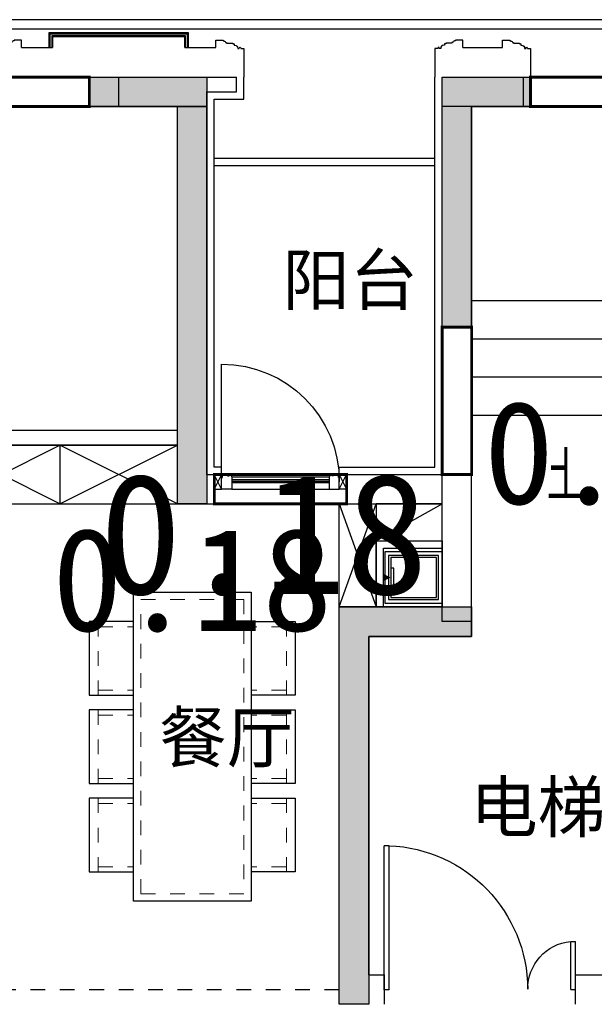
# Model space of a CAD drawing. Header units: millimetres. Extents: x 296296 to 297283, y 219875 to 220035.
# Tile 248 of 256: x 297198.7 to 297202.61, y 220009.99 to 220016.68. Entities that reach past the tile are written whole.
import ezdxf

# ---------------------------------------------------------------- set-up
doc = ezdxf.new("R2010")
doc.units = ezdxf.units.MM
for name, pattern in [('185洋房-中间套（报建版）-旧规$0$洋房户型$0$_DASH', [0.6000000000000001, 0.4, -0.2]), ('185洋房-中间套（报建版）-旧规$0$洋房户型$0$DASH', [0.35, 0.25, -0.1]), ('CONTINOUS', [0]), ('DASH', [0.35, 0.25, -0.1])]:
    doc.linetypes.add(name, pattern=pattern)
doc.layers.add('$面积结果', color=7, linetype='Continuous')
doc.layers.add('面校面积', color=1, linetype='CONTINOUS', lineweight=0)
doc.layers.add('面积-基底-基底-1', color=11, linetype='Continuous', lineweight=0)
doc.styles.add('_TCH_DIM', font='SIMPLEX', dxfattribs={"bigfont": 'GBCBIG'})
doc.styles.add('dw', font='simhei.ttf')
doc.styles.get("Standard").update_dxf_attribs({"font": 'arial.ttf'})

# ---------------------------------------------------------------- blocks, each defined once
blk = doc.blocks.new('*U14')
at = {"lineweight": -2}
blk.add_hatch(color=253, dxfattribs=at).paths.add_polyline_path([(0, 200), (700, 0), (0, 0)])
at = {"color": 253, "linetype": 'DASH', "lineweight": -2}
blk.add_line((1050, 806.2177826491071), (700, 200), dxfattribs=at)
at = {"color": 253, "lineweight": -2}
for p, q in [((700, 200), (93.7822173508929, 550)), ((0, 200), (0, 0)), ((700, 200), (0, 200)), ((0, 200), (700, 0)), ((700, 0), (700, 200)), ((0, 0), (700, 0))]:
    blk.add_line(p, q, dxfattribs=at)
at = {"color": 253, "linetype": 'DASH', "lineweight": -2}
blk.add_arc((700, 200), 700, 60.00000000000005, 180, dxfattribs=at)
blk = doc.blocks.new('$DORLIB2D$00000127')
at = {"color": 253, "lineweight": -2}
for points in [[(-0.5333333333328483, 0.7948983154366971), (-0.5333333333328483, 0.690405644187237)], [(-0.0333333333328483, 0.7948983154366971), (-0.5333333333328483, 0.7948983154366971)], [(-0.0333333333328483, 0.7948983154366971), (-0.0333333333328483, 0.690405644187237)], [(0.5333333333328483, 0.7948983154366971), (0.0333333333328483, 0.7948983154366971)], [(0.0333333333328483, 0.7948983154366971), (0.0333333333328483, 0.690405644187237)], [(0.5333333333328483, 0.7948983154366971), (0.5333333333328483, 0.690405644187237)], [(-0.0333333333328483, 0.690405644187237), (-0.5333333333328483, 0.690405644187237)], [(0.5333333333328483, 0.690405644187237), (0.0333333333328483, 0.690405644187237)], [(0.5, 0.4999999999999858), (-0.5, 0.4999999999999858)]]:
    blk.add_lwpolyline(points, dxfattribs=at)
blk = doc.blocks.new('$DORLIB2D$00000116')
at = {"color": 253, "lineweight": -2}
for p, q in [((-0.4999999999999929, 7.1e-15), (-0.146446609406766, 0.353553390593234)), ((0.5000000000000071, 7.1e-15), (0.1464466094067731, 0.353553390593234))]:
    blk.add_line(p, q, dxfattribs=at)
for centre, radius, start, end in [((-0.4999999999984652, 4.832e-13), 0.4999999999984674, 0, 45), ((0.4999999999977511, 9.059e-13), 0.4999999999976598, 135, 180)]:
    blk.add_arc(centre, radius, start, end, dxfattribs=at)
blk = doc.blocks.new('洋房核心筒（标准层）')
at = {"color": 253}
for p, q in [((13399.99999975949, 9700.000023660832), (13400.00000002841, 13200.00000022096)), ((13400.00000002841, 13200.00000022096), (13600.00000002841, 13200.00000020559)), ((14930.00000002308, 13200.00000001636), (13599.99999987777, 13200.00000002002)), ((13599.99999987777, 13200.00000002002), (13599.99999987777, 11879.99999977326)), ((13599.99999975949, 9700.000023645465), (13600.00000002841, 13200.00000020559)), ((15926.98729813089, 13199.99999989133), (14930.00000002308, 13200.00000001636)), ((14929.99999986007, 11900.00000001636), (14930.00000002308, 13200.00000001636)), ((15189.99999986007, 11899.99999998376), (15190.00000002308, 13199.99999998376)), ((15449.99999986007, 11899.99999995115), (15450.00000002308, 13199.99999995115)), ((15709.99999986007, 11899.99999991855), (15710.00000002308, 13199.99999991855)), ((16275.05942885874, 12597.12138459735), (15926.98729813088, 13199.99999989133)), ((17270.00000002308, 13199.99999972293), (16042.45735196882, 13199.99999987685)), ((16375.05942886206, 12623.91630382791), (16042.45735196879, 13199.99999987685)), ((16229.99999998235, 12875.16660483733), (16230.00000002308, 13199.99999985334)), ((16489.99999992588, 12424.83339483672), (16490.00000002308, 13199.99999982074)), ((16749.99999986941, 11974.50018483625), (16750.00000002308, 13199.99999978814)), ((17009.99999986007, 11899.99999975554), (17010.00000002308, 13199.99999975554)), ((17269.99999986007, 11899.99999972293), (17270.00000002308, 13199.99999972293)), ((18600.00000003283, 13199.99999955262), (17269.99999994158, 13199.99999972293)), ((18599.9999998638, 11879.99999964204), (18600.00000003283, 13199.99999955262)), ((18599.99999976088, 9700.000023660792), (18600.00000002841, 13199.9999995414)), ((18600.00000002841, 13199.9999995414), (18800.00000002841, 13199.99999952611)), ((18799.99999976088, 9700.000023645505), (18800.00000002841, 13199.99999952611)), ((15969.99999986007, 11899.99999988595), (15970.00000001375, 13125.49981483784)), ((16229.99999986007, 11899.99999985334), (16229.99999995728, 12675.16660483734)), ((16455.45941541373, 12645.45941528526), (16275.05942885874, 12597.12138459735)), ((16282.56718102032, 12439.41447386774), (16455.45941541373, 12645.45941528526)), ((16454.91873227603, 12485.5959328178), (16282.56718102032, 12439.41447386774)), ((16677.54264791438, 11899.99999979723), (16354.91873227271, 12458.80101358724)), ((16793.01270175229, 11899.99999978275), (16454.91873227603, 12485.5959328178)), ((16489.99999986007, 11899.99999982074), (16489.9999999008, 12224.83339483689)), ((13599.99999987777, 11879.9999998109), (13599.9999998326, 11099.9999998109)), ((14899.99999987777, 11879.99999973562), (13599.99999987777, 11879.9999998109)), ((14899.99999987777, 11900.00000002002), (14929.99999986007, 11900.00000001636)), ((14899.99999987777, 11879.99999973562), (14899.99999987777, 11900.00000002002)), ((14899.99999983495, 11100.00000003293), (14899.99999988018, 11900.00000003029)), ((15999.99999988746, 11899.99999988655), (14899.99999988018, 11900.00000003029)), ((14899.99999987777, 11879.99999973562), (14899.9999998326, 11099.99999973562)), ((16677.54264791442, 11899.99999979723), (14929.99999986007, 11900.00000001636)), ((17299.99999987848, 11899.99999971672), (15999.99999988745, 11899.99999988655)), ((17269.99999986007, 11899.99999972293), (16793.01270175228, 11899.99999978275)), ((17269.99999986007, 11899.99999972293), (17299.99999986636, 11899.99999971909)), ((17299.99999986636, 11899.99999971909), (17299.9999998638, 11879.99999971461)), ((17299.99999983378, 11099.99999971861), (17299.99999987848, 11899.99999971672)), ((17299.99999982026, 11099.99999971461), (17299.9999998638, 11879.99999971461)), ((17299.9999998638, 11879.99999971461), (18599.9999998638, 11879.99999964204)), ((18599.99999982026, 11099.99999964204), (18599.9999998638, 11879.99999964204)), ((14999.9999998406, 11200.00000001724), (14999.99999987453, 11800.00000001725)), ((15899.9999998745, 11799.99999989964), (14999.99999987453, 11800.00000001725)), ((15899.99999985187, 11399.99999988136), (15899.9999998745, 11799.99999989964)), ((17199.99999987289, 11799.9999997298), (15999.99999987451, 11799.99999988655)), ((15999.99999985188, 11399.99999986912), (15999.99999987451, 11799.99999988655)), ((17199.99999983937, 11199.99999972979), (17199.99999987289, 11799.9999997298)), ((14899.99999986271, 11619.99999973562), (13599.99999986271, 11619.9999998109)), ((17299.99999984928, 11619.99999971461), (18599.99999984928, 11619.99999964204)), ((15649.99999984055, 11199.99999991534), (15649.99999985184, 11399.99999991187)), ((15899.99999985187, 11399.99999988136), (15649.99999985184, 11399.99999991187)), ((16599.99999985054, 11399.99999979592), (15999.99999985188, 11399.99999986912)), ((16599.99999983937, 11199.99999979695), (16599.99999985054, 11399.99999979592)), ((14899.99999984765, 11359.99999973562), (13599.99999984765, 11359.9999998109)), ((17299.99999983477, 11359.99999971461), (18599.99999983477, 11359.99999964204)), ((15749.99999983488, 11099.99999989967), (15749.99999984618, 11299.99999989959)), ((15999.99999984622, 11299.99999986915), (15749.99999984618, 11299.99999989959)), ((16499.99999984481, 11299.99999980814), (15999.99999984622, 11299.99999986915)), ((16499.99999983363, 11099.99999980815), (16499.99999984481, 11299.99999980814)), ((14999.99999985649, 11100.00000001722), (14999.99999987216, 11200.00000001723)), ((15649.99999984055, 11199.99999991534), (15599.99999987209, 11199.99999992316)), ((15599.99999987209, 11199.99999992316), (15599.99999985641, 11099.99999992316)), ((16599.99999980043, 11099.99999979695), (16599.99999981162, 11199.99999979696)), ((17199.99999983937, 11199.99999972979), (17199.99999980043, 11099.9999997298)), ((14899.9999998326, 11099.99999973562), (13599.9999998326, 11099.9999998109)), ((14899.99999983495, 11100.00000003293), (14999.99999985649, 11100.00000001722)), ((15599.99999985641, 11099.99999992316), (15749.99999983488, 11099.99999989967)), ((16499.99999983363, 11099.99999980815), (16599.99999980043, 11099.99999979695)), ((17199.99999980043, 11099.9999997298), (17299.99999983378, 11099.99999971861)), ((17299.99999982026, 11099.99999971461), (18599.99999982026, 11099.99999964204)), ((14874.99999968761, 9800.000023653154), (14874.99999965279, 9185.000023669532)), ((17324.99999968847, 9800.000023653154), (14874.99999968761, 9800.000023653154)), ((17324.99999965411, 9185.000023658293), (17324.99999968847, 9800.000023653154)), ((13399.99999975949, 9700.000023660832), (13599.99999975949, 9700.000023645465)), ((18599.99999976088, 9700.000023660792), (18799.99999976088, 9700.000023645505)), ((15074.99999965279, 9185.00002365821), (15074.99999967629, 9600.000023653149)), ((17124.9999996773, 9600.000023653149), (15074.99999967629, 9600.000023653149)), ((17124.9999996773, 9600.000023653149), (17124.99999965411, 9185.000023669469)), ((14874.99999965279, 9185.000023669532), (15074.99999965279, 9185.00002365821)), ((17124.99999965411, 9185.000023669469), (17324.99999965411, 9185.000023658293)), ((15074.9999995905, 8085.000023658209), (14874.9999995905, 8085.000023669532)), ((14874.9999995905, 8085.000023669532), (14874.99999953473, 7100.000023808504)), ((15074.99999954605, 7300.000023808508), (15074.9999995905, 8085.000023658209)), ((17324.99999959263, 8085.000023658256), (17124.99999959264, 8085.000023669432)), ((17124.99999959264, 8085.000023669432), (17124.99999954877, 7300.000023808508)), ((17324.9999995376, 7100.000023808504), (17324.99999959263, 8085.000023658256)), ((17124.99999954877, 7300.000023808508), (15074.99999954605, 7300.000023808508)), ((17324.9999995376, 7100.000023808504), (14874.99999953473, 7100.000023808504))]:
    blk.add_line(p, q, dxfattribs=at)
at = {"color": 253, "lineweight": -2}
for p, q in [((16874.99999966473, 9375.000023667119), (15324.99999966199, 9375.000023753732)), ((15324.99999966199, 9375.000023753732), (15324.99999957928, 7895.000023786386)), ((16874.99999958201, 7895.000023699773), (15324.99999966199, 9375.000023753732)), ((16874.99999966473, 9375.000023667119), (15324.99999957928, 7895.000023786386)), ((16874.99999958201, 7895.000023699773), (16874.99999966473, 9375.000023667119)), ((15324.99999957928, 7895.000023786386), (16874.99999958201, 7895.000023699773)), ((16564.99999957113, 7710.000023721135), (15634.9999995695, 7710.000023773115)), ((15634.9999995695, 7710.000023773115), (15634.99999955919, 7525.000023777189)), ((16564.99999956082, 7525.000023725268), (16564.99999957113, 7710.000023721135)), ((15634.99999955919, 7525.000023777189), (16564.99999956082, 7525.000023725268))]:
    blk.add_line(p, q, dxfattribs=at)
at = {"color": 253}
for points in [[(14249.99999982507, 10969.99999977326, 0, 0, 0), (14249.99999987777, 12550.00000002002, 0, 0, 0), (16229.99999994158, 12549.99999985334, 0, 80.00000000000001, 0), (15929.99999994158, 12549.9999998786, 0, 0, 0)], [(17949.999999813, 10969.99999967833, 0, 0, 0), (17949.99999994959, 12549.99999963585, 0, 0, 0), (16489.99999994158, 12549.99999982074, 0, 80.00000000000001, 0), (16789.99999994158, 12549.99999982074, 0, 0, 0)]]:
    blk.add_lwpolyline(points, format="xyseb", dxfattribs=at)
at = {"color": 253, "lineweight": -2}
blk.add_lwpolyline([(17299.99999980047, 11099.99992195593), (17299.99999989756, 11899.99999971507), (14899.99999988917, 11900.00000006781), (14899.99999977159, 11100.0000000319)], dxfattribs=at)
blk.add_lwpolyline([(15749.99999983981, 11299.99999997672), (16499.99999983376, 11299.99999997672), (16499.99999983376, 11099.99999980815), (15749.99999983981, 11099.99999980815)], close=True, dxfattribs=at)
at = {"color": 253, "lineweight": -2, "xscale": -1, "rotation": 180}
blk.add_blockref('*U14', (15774.94990664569, 11299.98568751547), dxfattribs=at)
at = {"color": 253}
for name, p, xscale, yscale, zscale, rotation in [('$DORLIB2D$00000116', (15299.99999986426, 11149.9999999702), 600, 600, 600, 179.9999999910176), ('$DORLIB2D$00000116', (16899.999999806, 11149.99999976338), -600, 600, -600, 179.9999999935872), ('$DORLIB2D$00000127', (14974.99999962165, 8635.000023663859), 1100, -200, 1100, 89.99999999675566), ('$DORLIB2D$00000127', (17224.99999962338, 8635.000023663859), 1100, 200, 1100, 89.99999999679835)]:
    blk.add_blockref(name, p, dxfattribs=dict(at, xscale=xscale, yscale=yscale, zscale=zscale, rotation=rotation))
at = {"color": 253, "style": '_TCH_DIM'}
for s, p in [('电', (15184.66559205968, 11273.07109868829)), ('水', (16787.66644105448, 11273.07109868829)), ('下', (14155.05319131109, 10519.89999977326)), ('上', (17845.74468065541, 10519.89999967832)), ('电梯', (15884.71652595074, 8513.51764473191))]:
    blk.add_text(s, height=337.5886524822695, dxfattribs=at).set_placement(p)
blk = doc.blocks.new('wy53eu64i765i57i78i')
blk.add_hatch(color=253).paths.add_polyline_path([(993974.8547307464, 192958.4369168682), (993974.8635347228, 190058.4376608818), (993774.8635347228, 190058.4376608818), (993774.8547307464, 192758.4369128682), (993174.8538482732, 192758.4377494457), (993174.8538482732, 192958.4377494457)])
for points in [[(995774.8502637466, 192758.4369128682), (995774.8502637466, 191258.4020578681), (995574.8502637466, 191258.4020578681), (995574.8502637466, 192958.4369128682), (996174.8502637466, 192958.4369128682), (996174.8502637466, 192758.4369128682)], [(995074.8548267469, 189158.4377288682), (995074.8548267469, 186658.4377868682), (994874.8548267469, 186658.4377868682), (994874.8548267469, 189358.4377288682), (995774.8502637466, 189358.4377288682), (995774.8502637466, 189158.4377288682)]]:
    blk.add_hatch(color=253).paths.add_polyline_path(points, flags=0)
at = {"color": 253}
for points in [[(993974.8547307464, 192958.4369168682), (993974.8635347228, 190058.4376608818), (993774.8635347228, 190058.4376608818), (993774.8547307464, 192758.4369128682), (993174.8538482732, 192758.4377494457), (993174.8538482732, 192958.4377494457), (993974.8547307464, 192958.4369168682)], [(995774.8502637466, 192758.4369128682), (995774.8502637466, 191258.4020578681), (995574.8502637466, 191258.4020578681), (995574.8502637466, 192958.4369128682), (996174.8502637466, 192958.4369128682), (996174.8502637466, 192758.4369128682), (995774.8502637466, 192758.4369128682)], [(995074.8548267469, 189158.4377288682), (995074.8548267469, 186658.4377868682), (994874.8548267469, 186658.4377868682), (994874.8548267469, 189358.4377288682), (995774.8502637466, 189358.4377288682), (995774.8502637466, 189158.4377288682), (995074.8548267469, 189158.4377288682)]]:
    blk.add_lwpolyline(points, close=True, dxfattribs=at)
blk = doc.blocks.new('sayea5yuteaytuytrauyt')
h = blk.add_hatch()
h.set_pattern_fill('钢筋混凝土', color=253, scale=100)
h.set_pattern_definition([(45, (0, 0), (-176.7766952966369, 176.7766952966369), []), (49.99999999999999, (0, 0), (717.2601826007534, -62.75213498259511), [75, -825]), (355, (0, 0), (-138.751333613, 752.1921337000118), [60, -660]), (100.4514, (59.77168, -5.22934), (578.5093817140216, 689.4395420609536), [63.74019000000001, -701.142112]), (46.1842, (0, 200), (1067.241048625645, -165.5190143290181), [112.5, -1237.5]), (96.63560000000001, (88.936745, 186.206693), (934.6627055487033, 974.1178709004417), [95.610288, -1051.713]), (351.1842, (0, 200), (934.6619451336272, 974.1186009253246), [90, -990]), (21, (100, 150), (596.9070521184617, -402.6188906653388), [75, -825]), (326.0000000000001, (100, 150), (243.3153319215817, 725.150045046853), [60, -660]), (71.4514, (149.742233, 116.448394), (840.22262858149, 322.5304967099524), [63.74019000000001, -701.142112]), (37.5, (0, 0), (12.15985531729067, 332.8938538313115), [0, -652, 0, -670, 0, -662.5]), (7.5, (0, 0), (263.0695374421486, 394.4117118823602), [0, -382, 0, -637, 0, -252.5]), (327.5, (-223, 0), (533.822436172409, -22.55487173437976), [0, -250, 0, -780, 0, -1035]), (317.5, (-323, 0), (583.1861693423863, 100.1049823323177), [0, -325, 0, -518, 0, -735])])
h.paths.add_polyline_path([(1007424.854593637, 89058.43775986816), (1007424.854593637, 87258.43856486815), (1007174.854593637, 87258.43856486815), (1007174.854593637, 89058.43775986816)])
h.paths.add_polyline_path([(1021574.855280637, 89058.43775986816), (1021574.855280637, 87258.43856486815), (1021324.855280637, 87258.43856486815), (1021324.855280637, 89058.43775986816)])
h.paths.add_polyline_path([(989374.8548266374, 89058.43775186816), (989374.8548266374, 87258.43815686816), (989124.8548266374, 87258.43815686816), (989124.8548266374, 89058.43775186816)])
h.paths.add_polyline_path([(1039624.855051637, 89058.43775186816), (1039624.855051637, 87258.43815686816), (1039374.855051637, 87258.43815686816), (1039374.855051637, 89058.43775186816)])
h.paths.add_polyline_path([(1014474.854936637, 87858.43815686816), (1014474.854936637, 84858.43816086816), (1014274.854936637, 84858.43816086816), (1014274.854936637, 87858.43815686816)])
h.paths.add_polyline_path([(1044574.854944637, 92958.43692786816), (1044574.854944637, 91158.43691286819), (1044374.854944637, 91158.43691286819), (1044374.854944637, 92758.43691286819), (1044074.854822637, 92758.43691286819), (1044074.854822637, 92958.43691286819)])
h.paths.add_polyline_path([(984374.8549336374, 92758.43691286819), (984374.8549336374, 91158.43691286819), (984174.8549336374, 91158.43691286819), (984174.8548116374, 92958.43691286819), (984674.8550556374, 92958.43691286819), (984674.8550556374, 92758.43691286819)])
h.paths.add_polyline_path([(1027974.850721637, 92758.43691286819), (1027974.850721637, 91258.40206186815), (1027774.850721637, 91258.40206186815), (1027774.850721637, 92958.43691286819), (1028324.850721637, 92958.43691286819), (1028324.850721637, 92758.43691286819)])
h.paths.add_polyline_path([(1000974.859155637, 92958.43691286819), (1000974.859155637, 91258.40206186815), (1000774.859155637, 91258.40206186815), (1000774.859155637, 92758.43691286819), (1000424.859155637, 92758.43691286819), (1000424.859155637, 92958.43691286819)])
h.paths.add_polyline_path([(1033174.859613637, 92958.43691286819), (1033174.859613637, 91258.40205786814), (1032974.859613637, 91258.40205786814), (1032974.859613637, 92758.43691286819), (1032624.859613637, 92758.43691286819), (1032624.859613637, 92958.43691286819)])
h.paths.add_polyline_path([(995774.8502636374, 92758.43691286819), (995774.8502636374, 91258.40205786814), (995574.8502636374, 91258.40205786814), (995574.8502636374, 92958.43691286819), (996124.8502636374, 92958.43691286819), (996124.8502636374, 92758.43691286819)])
h.paths.add_polyline_path([(1014874.854936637, 80258.43772586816), (1014874.854936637, 80058.43772586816), (1014274.854936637, 80058.43772586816), (1014274.854936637, 81858.43772586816), (1014474.854936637, 81858.43772586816), (1014474.854936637, 80258.43772586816)])
h.paths.add_polyline_path([(1046674.855165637, 92358.43775186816), (1046674.855165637, 90658.43777086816), (1046474.855165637, 90658.43777086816), (1046474.855165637, 92158.43775186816), (1046024.855051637, 92158.43775186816), (1046024.855051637, 92358.43775186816)])
h.paths.add_polyline_path([(982274.8547116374, 92158.43775186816), (982274.8547116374, 90658.43777086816), (982074.8547116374, 90658.43777086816), (982074.8547116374, 92358.43775186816), (982724.8548266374, 92358.43775186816), (982724.8548266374, 92158.43775186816)])
h.paths.add_polyline_path([(1042874.855566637, 80058.43772586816), (1042874.855604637, 79458.43791586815), (1042074.855596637, 79458.43791586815), (1042074.855596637, 79658.43791586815), (1042674.855566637, 79658.43791586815), (1042674.855528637, 80258.43772586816), (1043624.855539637, 80258.43772586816), (1043624.855539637, 80058.43772586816)])
h.paths.add_polyline_path([(1010674.855341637, 80058.43772586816), (1010674.855379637, 79458.43791586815), (1009874.855367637, 79458.43791586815), (1009874.855367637, 79658.43791586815), (1010474.855341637, 79658.43791586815), (1010474.855303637, 80258.43772586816), (1011424.855310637, 80258.43772586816), (1011424.855310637, 80058.43772586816)])
h.paths.add_polyline_path([(1018874.854505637, 79658.43791586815), (1018874.854505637, 79458.43791586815), (1018074.854498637, 79458.43791586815), (1018074.854536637, 80058.43772586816), (1017324.854563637, 80058.43772586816), (1017324.854563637, 80258.43772586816), (1018274.854536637, 80258.43773286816), (1018274.854536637, 79658.43791586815)])
h.paths.add_polyline_path([(986674.8542806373, 79658.43791586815), (986674.8542806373, 79458.43791586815), (985874.8542736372, 79458.43791586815), (985874.8543116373, 80058.43772586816), (985124.8543376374, 80058.43772586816), (985124.8543376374, 80258.43772586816), (986074.8543116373, 80258.43773286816), (986074.8543116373, 79658.43791586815)])
h.paths.add_polyline_path([(1016574.855280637, 92758.43691286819), (1016574.855280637, 91158.43691286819), (1016374.855280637, 91158.43691286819), (1016374.855280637, 92158.43775186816), (1016074.855051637, 92158.43775186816), (1016074.855051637, 92358.43775186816), (1016374.855280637, 92358.43775186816), (1016374.855280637, 92958.43691286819), (1016874.855280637, 92958.43691286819), (1016874.855280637, 92758.43691286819)])
h.paths.add_polyline_path([(1012374.854593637, 92158.43775186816), (1012374.854593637, 91158.43691286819), (1012174.854593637, 91158.43691286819), (1012174.854593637, 92758.43691286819), (1011874.854593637, 92758.43691286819), (1011874.854593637, 92958.43691286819), (1012374.854593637, 92958.43691286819), (1012374.854593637, 92358.43775186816), (1012674.854826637, 92358.43775186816), (1012674.854826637, 92158.43775186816)])
h.paths.add_polyline_path([(1031699.854631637, 87258.43614286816), (1031699.854631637, 86658.43778686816), (1029249.854215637, 86658.43778686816), (1029249.854215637, 87258.43614286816), (1029449.854215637, 87258.43614286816), (1029449.854215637, 86858.43778286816), (1031499.854631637, 86858.43778286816), (1031499.854631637, 87258.43614286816)])
h.paths.add_polyline_path([(999499.8556616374, 87258.43614286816), (999499.8556616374, 86658.43778686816), (997049.8552426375, 86658.43778686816), (997049.8552426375, 87258.43614286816), (997249.8552426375, 87258.43614286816), (997249.8552426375, 86858.43778286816), (999299.8556616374, 86858.43778286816), (999299.8556616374, 87258.43614286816)])
h.paths.add_polyline_path([(1029449.854215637, 89158.43772886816), (1029449.854215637, 88743.43829786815), (1029249.854215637, 88743.43829786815), (1029249.854215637, 89358.43772886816), (1031699.854631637, 89358.43772886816), (1031699.854631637, 88743.43913286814), (1031499.854631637, 88743.43913286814), (1031499.854631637, 89158.43772886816)])
h.paths.add_polyline_path([(999499.8556616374, 89358.43772886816), (999499.8556616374, 88743.43829786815), (999299.8556616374, 88743.43829786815), (999299.8556616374, 89158.43772886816), (997249.8552426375, 89158.43772886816), (997249.8552426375, 88743.43913286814), (997049.8552426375, 88743.43913286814), (997049.8552426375, 89358.43772886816)])
h.paths.add_polyline_path([(1026174.845110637, 92958.43691286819), (1026174.845110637, 90058.43717586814), (1025974.845110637, 90058.43717586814), (1025974.845110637, 92758.43691286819), (1025574.850809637, 92758.43691286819), (1025574.850809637, 92958.43691286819)])
h.paths.add_polyline_path([(1002774.864763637, 92758.43691286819), (1002774.864763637, 90058.43717586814), (1002574.864763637, 90058.43717586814), (1002574.864763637, 92958.43691286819), (1003174.859068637, 92958.43691286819), (1003174.859068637, 92758.43691286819)])
h.paths.add_polyline_path([(993974.8547306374, 92958.43691686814), (993974.8547306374, 90058.44779286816), (993774.8547306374, 90058.44779286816), (993774.8547306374, 92758.43691286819), (993374.8515306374, 92758.43691286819), (993374.8515306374, 92958.43691286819)])
h.paths.add_polyline_path([(1034974.855142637, 92758.43691286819), (1034974.855142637, 90058.44779286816), (1034774.855142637, 90058.44779286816), (1034774.855142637, 92958.43691686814), (1035374.858343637, 92958.43691286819), (1035374.858343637, 92758.43691286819)])
h.paths.add_polyline_path([(1046674.855165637, 83408.43776386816), (1046674.855165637, 80058.43772586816), (1046074.855165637, 80058.43772586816), (1046074.855165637, 80258.43772586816), (1046474.855165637, 80258.43772586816), (1046474.855165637, 83408.43776386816)])
h.paths.add_polyline_path([(982674.8547116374, 80258.43772586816), (982674.8547116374, 80058.43772586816), (982074.8547116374, 80058.43772586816), (982074.8547116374, 83408.43776386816), (982274.8547116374, 83408.43776386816), (982274.8547116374, 80258.43772586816)])
h.paths.add_polyline_path([(1001674.854280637, 89358.43772886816), (1001674.854280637, 86658.43778686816), (1001474.854280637, 86658.43778686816), (1001474.854280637, 89158.43772886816), (1000774.859155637, 89158.43772886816), (1000774.859155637, 89358.43772886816)])
h.paths.add_polyline_path([(1027274.855596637, 89158.43772886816), (1027274.855596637, 86658.43778686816), (1027074.855596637, 86658.43778686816), (1027074.855596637, 89358.43772886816), (1027974.850721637, 89358.43772886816), (1027974.850721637, 89158.43772886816)])
h.paths.add_polyline_path([(995074.8548266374, 89158.43772886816), (995074.8548266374, 86658.43778686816), (994874.8548266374, 86658.43778686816), (994874.8548266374, 89358.43772886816), (995774.8502636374, 89358.43772886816), (995774.8502636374, 89158.43772886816)])
h.paths.add_polyline_path([(1033874.855051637, 89358.43772886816), (1033874.855051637, 86658.43778686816), (1033674.855051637, 86658.43778686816), (1033674.855051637, 89158.43772886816), (1032974.859613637, 89158.43772886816), (1032974.859613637, 89358.43772886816)])
h.paths.add_polyline_path([(989374.8548266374, 92958.43691286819), (989374.8548266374, 92158.43691286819), (988974.8548266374, 92158.43691286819), (988974.8548266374, 92958.43691286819)])
h.paths.add_polyline_path([(1007574.854593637, 92958.43691286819), (1007574.854593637, 92158.43691286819), (1007174.854593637, 92158.43691286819), (1007174.854593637, 92958.43691286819)])
h.paths.add_polyline_path([(995074.8548266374, 79658.43738986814), (995074.8548266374, 79258.43738986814), (994374.8548266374, 79258.43738986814), (994374.8548266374, 79658.43738986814)])
h.paths.add_polyline_path([(1002174.854280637, 79658.43738986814), (1002174.854280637, 79258.43738986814), (1001474.854280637, 79258.43738986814), (1001474.854280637, 79658.43738986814)])
h.paths.add_polyline_path([(1027274.855596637, 79658.43738986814), (1027274.855596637, 79258.43738986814), (1026574.855596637, 79258.43738986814), (1026574.855596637, 79658.43738986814)])
h.paths.add_polyline_path([(1034374.855051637, 79658.43738986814), (1034374.855051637, 79258.43738986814), (1033674.855051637, 79258.43738986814), (1033674.855051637, 79658.43738986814)])
h.paths.add_polyline_path([(1039774.855051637, 92958.43691286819), (1039774.855051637, 92158.43691286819), (1039374.855051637, 92158.43691286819), (1039374.855051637, 92958.43691286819)])
h.paths.add_polyline_path([(1021574.855280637, 92958.43691286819), (1021574.855280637, 92158.43691286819), (1021174.855280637, 92158.43691286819), (1021174.855280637, 92958.43691286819)])
at = {"color": 253}
for points in [[(1026174.845110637, 92958.43691286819), (1026174.845110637, 90058.43717586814), (1025974.845110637, 90058.43717586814), (1025974.845110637, 92758.43691286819), (1025574.850809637, 92758.43691286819), (1025574.850809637, 92958.43691286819), (1026174.845110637, 92958.43691286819)], [(1027974.850721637, 92758.43691286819), (1027974.850721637, 91258.40206186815), (1027774.850721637, 91258.40206186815), (1027774.850721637, 92958.43691286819), (1028324.850721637, 92958.43691286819), (1028324.850721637, 92758.43691286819), (1027974.850721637, 92758.43691286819)], [(1027274.855596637, 89158.43772886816), (1027274.855596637, 86658.43778686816), (1027074.855596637, 86658.43778686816), (1027074.855596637, 89358.43772886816), (1027974.850721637, 89358.43772886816), (1027974.850721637, 89158.43772886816), (1027274.855596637, 89158.43772886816)]]:
    blk.add_lwpolyline(points, close=True, dxfattribs=at)
blk = doc.blocks.new('4uyh5uj6kj67j75rykjtuk7tsik76ykj')
at = {"color": 253}
for s, p in [('阳台', (851687.5138972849, 433412)), ('餐厅', (850848.7178462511, 430303.3757845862)), ('电梯厅', (852963.5, 429830))]:
    blk.add_text(s, height=337.5886524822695, dxfattribs=at).set_placement(p)
blk = doc.blocks.new('185洋房-中间套（报建版）-旧规$0$jj-yd')
at = {"color": 253}
blk.add_lwpolyline([(174.9992594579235, -0.0025692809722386), (175.0021223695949, 389.9974307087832), (-174.9978776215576, 389.9999999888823), (-175.0007405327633, -8.731149e-10)], close=True, dxfattribs=at)
at = {"color": 253, "ltscale": 0.1}
for points in [[(149.9994429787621, 24.9976142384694), (150.0019388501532, 364.9976142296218), (-149.9980611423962, 364.9998164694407), (-150.0005570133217, 24.99981647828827)], [(149.9994429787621, 24.9976142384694), (150.0019388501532, 364.9976142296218), (-149.9980611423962, 364.9998164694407), (-150.0005570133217, 24.99981647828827)], [(134.9995530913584, 39.99772435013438), (135.0018287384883, 349.9977243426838), (-134.9981712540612, 349.9997063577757), (-135.0004469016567, 39.9997063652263)], [(134.9995530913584, 39.99772435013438), (135.0018287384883, 349.9977243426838), (-134.9981712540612, 349.9997063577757), (-135.0004469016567, 39.9997063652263)]]:
    blk.add_lwpolyline(points, close=True, dxfattribs=at)
blk.add_lwpolyline([(57.46153203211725, 40.25975236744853), (57.46256654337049, 60.25975235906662), (-62.53743343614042, 60.26229884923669), (-62.53846794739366, 40.26229885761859)], dxfattribs=at)
at = {"color": 253, "ltscale": 0.1, "extrusion": (-5.679113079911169e-34, -3.477453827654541e-50, -1)}
blk.add_lwpolyline([(0.0004469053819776, 39.99871535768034, 0, 50.00000000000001, 0), (-0.000111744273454, -10.00128463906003, 0, 0, 0)], format="xyseb", dxfattribs=at)
blk = doc.blocks.new('*U1203')
at = {"color": 253}
for p, q in [((799.9957036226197, 150), (-799.9957048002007, 150)), ((-799.9957048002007, 150), (-799.9957048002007, -250)), ((-799.9957048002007, -250), (-5.88790499e-07, 150)), ((0, -250), (-799.9957048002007, 150)), ((0, 150), (0, -250)), ((0, 150), (0, -250)), ((0, -250), (799.9957036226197, 150)), ((799.9957036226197, -250), (0, 150)), ((799.9957036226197, -250), (799.9957036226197, 150)), ((-799.9957048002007, -250), (799.9957036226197, -250))]:
    blk.add_line(p, q, dxfattribs=at)
blk = doc.blocks.new('*U1207')
at = {"color": 253, "linetype": '185洋房-中间套（报建版）-旧规$0$洋房户型$0$DASH', "lineweight": 13, "ltscale": 0.2}
for p, q in [((200, 240), (699.8967938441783, 240)), ((234.8967938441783, 239.9999999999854), (234.8967938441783, 0)), ((665, 239.9999999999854), (665, 0)), ((800, 240), (1299.896793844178, 240)), ((834.8967938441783, 239.9999999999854), (834.8967938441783, 0)), ((1265, 239.9999999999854), (1265, 0)), ((1400, 240), (1899.896793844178, 240)), ((1434.896793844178, 239.9999999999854), (1434.896793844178, 0)), ((1865, 239.9999999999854), (1865, 0)), ((234.8967938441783, -1039.999999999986), (234.8967938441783, -800)), ((665, -1039.999999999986), (665, -800)), ((834.8967938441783, -1039.999999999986), (834.8967938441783, -800)), ((1265, -1039.999999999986), (1265, -800)), ((1434.896793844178, -1039.999999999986), (1434.896793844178, -800)), ((1865, -1039.999999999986), (1865, -800)), ((200, -1040), (699.8967938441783, -1040)), ((800, -1040), (1299.896793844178, -1040)), ((1400, -1040), (1899.896793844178, -1040))]:
    blk.add_line(p, q, dxfattribs=at)
at = {"color": 253, "ltscale": 300}
for points in [[(700, 0), (700, 300), (200, 300), (200, 0)], [(1300, 0), (1300, 300), (800, 300), (800, 0)], [(1900, 0), (1900, 300), (1400, 300), (1400, 0)], [(700, -800), (700, -1100), (200, -1100), (200, -800)], [(1300, -800), (1300, -1100), (800, -1100), (800, -800)], [(1900, -800), (1900, -1100), (1400, -1100), (1400, -800)]]:
    blk.add_lwpolyline(points, dxfattribs=at)
blk.add_lwpolyline([(0, 0), (2100, 0), (2100, -800), (0, -800)], close=True, dxfattribs=at)
at = {"color": 253, "linetype": '185洋房-中间套（报建版）-旧规$0$洋房户型$0$DASH', "lineweight": 13, "ltscale": 0.3}
blk.add_lwpolyline([(50, -50), (2050, -50), (2050, -750), (50, -750)], close=True, dxfattribs=at)
blk = doc.blocks.new('185洋房-中间套（报建版）-旧规$0$洋房户型$0$$DorLib2D$00000225')
at = {"color": 253}
for p, q in [((0.4750000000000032, -0.0014478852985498), (0.4750000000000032, 0.7521225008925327)), ((0.4750000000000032, 0.7521225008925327), (0.5000000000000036, 0.7521225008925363)), ((0.5000000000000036, -0.0014478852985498), (0.5000000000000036, 0.7521225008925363)), ((-0.4999999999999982, -3.6e-15), (-0.5, 0.252035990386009)), ((-0.4750000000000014, 0.252035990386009), (-0.5, 0.252035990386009)), ((-0.4749999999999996, -3.6e-15), (-0.4750000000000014, 0.252035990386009)), ((-0.4749999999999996, -3.6e-15), (-0.4999999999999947, -3.6e-15)), ((0.4750000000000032, -0.0014478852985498), (0.4999999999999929, -0.0014478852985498))]:
    blk.add_line(p, q, dxfattribs=at)
for centre, radius, start, end in [((0.5046168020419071, -0.0019208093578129), 0.7546247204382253, 92.24926861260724, 179.7237749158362), ((-0.5007908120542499, 0.0025725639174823), 0.2507930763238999, 359.7898704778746, 84.09743784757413)]:
    blk.add_arc(centre, radius, start, end, dxfattribs=at)
blk = doc.blocks.new('185洋房-中间套（报建版）-旧规')
at = {"color": 253, "linetype": 'Continuous'}
for p, q in [((20399.99922599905, 13199.99963090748), (20599.9992259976, 13200.00039144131)), ((20400.00759187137, 10999.99959917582), (20399.99922599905, 13199.99963090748)), ((20600.00759187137, 10999.99997944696), (20599.9992259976, 13200.00039144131)), ((20400.00947418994, 10699.99997944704), (20400.00759187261, 10999.99935200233)), ((22299.9999414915, 10999.99997956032), (20600.00759187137, 10999.99997944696)), ((20600.0107290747, 10499.99997946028), (20600.00821931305, 10899.99997944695)), ((22199.9999414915, 10899.99997955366), (20600.00821931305, 10899.99997944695)), ((18600.01528048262, 9599.99997953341), (18600.00958371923, 10699.99997932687)), ((19450.01010160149, 10699.99997938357), (18600.00958371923, 10699.99997932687)), ((19450.01010161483, 10499.99997938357), (19450.01010160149, 10699.99997938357)), ((20400.00947418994, 10699.99997944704), (20350.0101016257, 10699.99997944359)), ((20350.01010163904, 10499.99997944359), (20350.0101016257, 10699.99997944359)), ((18800.01424471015, 9799.999979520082), (18800.01061949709, 10499.9999793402)), ((19450.01010161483, 10499.99997938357), (18800.01061949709, 10499.9999793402)), ((20600.0107290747, 10499.99997946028), (20350.01010163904, 10499.99997944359)), ((19499.99993213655, 9799.9999794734), (18800.01424471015, 9799.999979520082)), ((19499.99993213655, 7099.999979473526), (19499.99993213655, 9799.9999794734)), ((19299.99993213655, 9599.999979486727), (18600.01528048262, 9599.99997953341)), ((19299.99993213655, 7299.999979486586), (19299.99993213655, 9599.999979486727)), ((17893.99665124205, 7299.99997957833), (17500.00230027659, 7299.999979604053)), ((17893.996651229, 7099.999979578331), (17893.99665124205, 7299.99997957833)), ((19299.99993213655, 7299.999979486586), (19193.99665124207, 7299.999979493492)), ((19193.99665124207, 7299.999979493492), (19193.99665122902, 7099.99997949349))]:
    blk.add_line(p, q, dxfattribs=at)
at = {"color": 253}
for points in [[(19500.00052439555, 10700.00001304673), (19500.00052439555, 10750.00001304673), (18850.00052439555, 10750.00001304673), (18849.9999340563, 13399.99998606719)], [(20300.00052439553, 10700.00001304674), (20300.00052439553, 10750.00001304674), (20350.00052439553, 10750.00001304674), (20350.00052423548, 13250.00001304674), (20149.99992497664, 13250.00001304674), (20149.9999340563, 13400.00002142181)], [(20350.00052425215, 12850.00384984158), (18850.00004544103, 12850.0001244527)], [(20350.00052425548, 12800.00384984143), (18850.00005657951, 12800.00012445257)], [(19250.01528044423, 10249.99997952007), (18800.0152804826, 10499.99997948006)], [(19500.01528044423, 9799.999979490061), (19250.01528044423, 10499.99997945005)], [(19500.01528044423, 10499.99997943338), (19250.01528048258, 9799.999979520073)], [(20350.01010163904, 10499.99997944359), (19450.01010163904, 10499.99997944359)]]:
    blk.add_lwpolyline(points, dxfattribs=at)
for points in [[(18800.0152804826, 10499.99997948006), (19250.01528048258, 10499.99997948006), (19250.01528048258, 10249.99997952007), (18800.0152804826, 10249.99997952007)], [(19250.01528044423, 9799.999979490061), (19500.01528044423, 9799.999979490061), (19500.01528044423, 10499.99997949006), (19250.01528044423, 10499.99997949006)], [(18800.01528048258, 9799.999979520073), (19250.01528048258, 9799.999979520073), (19250.01528048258, 10249.99997952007), (18800.01528048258, 10249.99997952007)], [(18800.01528048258, 9799.999979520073), (19200.01528048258, 9799.999979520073), (19200.01528048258, 10199.99997952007), (18800.01528048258, 10199.99997952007)]]:
    blk.add_lwpolyline(points, close=True, dxfattribs=at)
at = {"color": 253, "linetype": '185洋房-中间套（报建版）-旧规$0$洋房户型$0$_DASH', "ltscale": 0.5}
blk.add_lwpolyline([(22199.99994152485, 7199.999979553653), (19499.99993216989, 7199.999979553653)], dxfattribs=at)
at = {"color": 253, "xscale": -1}
blk.add_blockref('*U1203', (21400.00423669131, 10749.99997957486), dxfattribs=at)
at = {"color": 253, "extrusion": (0, 0, -1), "zscale": -1}
for name, p, rotation in [('185洋房-中间套（报建版）-旧规$0$jj-yd', (-19190.02271465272, 10000.00477309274), 270), ('*U1207', (-20900.00089795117, 7799.99074609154), 90.00000000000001)]:
    blk.add_blockref(name, p, dxfattribs=dict(at, rotation=rotation))
at = {"color": 253, "xscale": -1300, "yscale": -1300, "zscale": 200, "rotation": 179.999999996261}
blk.add_blockref('185洋房-中间套（报建版）-旧规$0$洋房户型$0$$DorLib2D$00000225', (18543.99665123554, 7199.999979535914), dxfattribs=at)
blk = doc.blocks.new('*U1446')
at = {"color": 253}
for points in [[(2264.888817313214, 434.260817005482), (2164.888808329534, 434.260817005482), (2164.888808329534, 1384.260817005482), (2264.888808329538, 1384.260817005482)], [(2264.888817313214, 439.260817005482), (2169.888808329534, 439.260817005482), (2169.888808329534, 1379.260817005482), (2264.888808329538, 1379.260817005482)], [(2264.888817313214, 441.760817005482), (2172.388808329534, 441.760817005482), (2172.388808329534, 1376.760817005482), (2264.888808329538, 1376.760817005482)], [(2264.888817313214, 454.260817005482), (2184.888808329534, 454.260817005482), (2184.888808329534, 1364.260817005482), (2264.888808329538, 1364.260817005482)], [(2264.888817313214, 459.260817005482), (2189.888808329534, 459.260817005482), (2189.888808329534, 1359.260817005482), (2264.888808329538, 1359.260817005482)]]:
    blk.add_lwpolyline(points, dxfattribs=at)
blk = doc.blocks.new('*U1450')
at = {"color": 253}
blk.add_lwpolyline([(0, 10), (0, -40), (50.00000000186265, -40), (50.00000000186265, -37), (57.00000000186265, -37), (57.00000000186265, -34.0000000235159), (60.00000000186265, -34.0000000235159, 0.4142135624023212), (67.00000000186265, -27.0000000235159), (67.00000000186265, -24.0000000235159), (74.00000000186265, -24.0000000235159), (74.00000000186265, -21.0000000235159), (115.0000009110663, -21.00000039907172), (115.0000008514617, -16.00000011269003), (125.000000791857, -15.99999999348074), (125.0000006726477, -6.000000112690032), (130.0000015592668, -6.000000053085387, 0.4039906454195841), (150.0000010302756, 14.99999982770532), (160.0000006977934, 14.99999974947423), (160.0000006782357, 12.49999989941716, 0.9999999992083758), (170.0000008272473, 12.49999985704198), (170.0000008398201, 14.99999980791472), (190.0000014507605, 14.99999980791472), (190.0000014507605, 209.9999998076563)], format="xyb", dxfattribs=at)
blk = doc.blocks.new('*U1452')
at = {"color": 253}
for points in [[(8070.00000050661, 814.9999839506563), (8070.00000050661, 899.9999839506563), (8000.00000050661, 899.9999839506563), (8000.00000050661, 819.9999839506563), (8005.00000050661, 819.9999839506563), (8005.00000050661, 799.9999839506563), (8040.00000050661, 799.9999839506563), (8040.00000050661, 809.9999839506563), (8050.00000050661, 809.9999839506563), (8050.00000050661, 799.9999839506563), (8060.00000050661, 799.9999839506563)], [(8730.00000050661, 814.9999839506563), (8730.00000050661, 899.9999839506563), (8800.00000050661, 899.9999839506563), (8800.00000050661, 819.9999839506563), (8795.00000050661, 819.9999839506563), (8795.00000050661, 799.9999839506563), (8760.00000050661, 799.9999839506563), (8760.00000050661, 809.9999839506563), (8750.00000050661, 809.9999839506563), (8750.00000050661, 799.9999839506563), (8740.00000050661, 799.9999839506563)]]:
    blk.add_lwpolyline(points, close=True, dxfattribs=at)
for points in [[(8070.00000050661, 899.9999839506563), (8730.00000050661, 899.9999839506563)], [(8070.00000050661, 854.9999839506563), (8730.00000050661, 854.9999839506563)], [(8070.00000050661, 844.9999839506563), (8730.00000050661, 844.9999839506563)], [(8070.00000050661, 834.9999839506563), (8730.00000050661, 834.9999839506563)], [(8070.00000050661, 814.9999839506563), (8730.00000050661, 814.9999839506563)], [(8060.00000050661, 799.9999839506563), (8740.00000050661, 799.9999839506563)]]:
    blk.add_lwpolyline(points, dxfattribs=at)
blk = doc.blocks.new('185洋房外包（7F）-中间-报建版$0$seyesryhertyheryetrye')
at = {"color": 253}
blk.add_lwpolyline([(22072.70269624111, 23949.57976469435), (22022.70269624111, 23949.57976469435), (22022.70269624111, 23849.57976469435), (22072.70269624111, 23849.57976469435)], close=True, dxfattribs=at)
for points in [[(22022.70269624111, 23849.57976469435), (22072.70269624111, 23949.57976469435)], [(22022.70269624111, 23949.57976469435), (22072.70269732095, 23849.57976468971)]]:
    blk.add_lwpolyline(points, dxfattribs=at)
blk = doc.blocks.new('185洋房外包（7F）-中间-报建版')
at = {"color": 253, "linetype": 'Continuous'}
for p, q in [((16207.36404277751, 23849.57977558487), (16007.36404277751, 23849.57977998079)), ((16007.36404057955, 23749.57977998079), (16007.36404277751, 23849.57977998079)), ((17607.36404277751, 23849.57977558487), (16207.36404277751, 23849.57980635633)), ((16207.36404057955, 23749.57977558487), (16007.36404057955, 23749.57977998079)), ((16207.36403838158, 23649.57980635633), (16207.36404057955, 23749.57977558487)), ((17607.36403838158, 23649.57977558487), (16207.36403838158, 23649.57980635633))]:
    blk.add_line(p, q, dxfattribs=at)
at = {"color": 253}
for points in [[(11907.36403493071, 24239.57976449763), (28007.36406739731, 24239.57976449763)], [(11907.36403493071, 24174.57976449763), (28007.36406739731, 24174.57976449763)], [(17467.36403445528, 24049.57977569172), (17257.36403445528, 24049.57977569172), (17257.36403445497, 24124.57977569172), (16357.36403445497, 24124.57977569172), (16357.36403445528, 24049.57977569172), (16147.36403636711, 24049.57977569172)], [(14467.36403347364, 24049.57977569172), (14197.36403636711, 24049.57977569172)]]:
    blk.add_lwpolyline(points, dxfattribs=at)
blk.add_lwpolyline([(16107.36462636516, 21099.5797774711), (16107.36462636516, 21899.5797774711, 0.414213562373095), (15307.36462636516, 21099.5797774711)], format="xyb", dxfattribs=at)
for name, p, rotation in [('*U1450', (14197.36404108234, 24059.57976406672), 180), ('*U1450', (16147.36403456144, 24059.57976406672), 180), ('*U1446', (15898.10321744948, 26314.46858402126), 270), ('185洋房外包（7F）-中间-报建版$0$seyesryhertyheryetrye', (37330.06732260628, 44999.15954216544), 180), ('*U1452', (24107.36462687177, 21949.57976141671), 180)]:
    blk.add_blockref(name, p, dxfattribs=dict(at, rotation=rotation))
at = {"color": 253, "xscale": -1, "rotation": 180}
for name, p in [('*U1450', (14467.36403165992, 24059.57976406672)), ('*U1450', (17467.36403435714, 24059.57976406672)), ('185洋房外包（7F）-中间-报建版$0$seyesryhertyheryetrye', (-5915.338069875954, 44999.15954216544))]:
    blk.add_blockref(name, p, dxfattribs=at)

msp = doc.modelspace()

# ---------------------------------------------------------------- block references
at = {"yscale": 0.001, "zscale": 0.001}
for name, p, xscale in [('4uyh5uj6kj67j75rykjtuk7tsik76ykj', (296348.7971710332, 219581.3273360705), 0.001), ('wy53eu64i765i57i78i', (296205.9971710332, 219823.3273360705), 0.001), ('sayea5yuteaytuytrauyt', (296173.7971710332, 219923.3273360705), 0.001), ('洋房核心筒（标准层）', (297220.3720261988, 220002.8857737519), -0.001)]:
    msp.add_blockref(name, p, dxfattribs=dict(at, xscale=xscale))

# ---------------------------------------------------------------- next in the draw order: block references
at = {"xscale": -0.001, "yscale": 0.001, "zscale": 0.001}
msp.add_blockref('185洋房-中间套（报建版）-旧规', (297220.3720261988, 220002.8857737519), dxfattribs=at)

# ---------------------------------------------------------------- next in the draw order: linework, layer by layer
at = {"layer": '面积-基底-基底-1', "color": 5, "const_width": 0.02}
for points in [[(297195.7720261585, 220016.2857729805), (297199.172026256, 220016.2857746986), (297199.172026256, 220016.0857737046), (297195.7720261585, 220016.0857719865)], [(297206.3720301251, 220016.2857817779), (297202.172026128, 220016.2857735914), (297202.172026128, 220016.0857725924), (297206.3720301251, 220016.0857807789)], [(297201.5720247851, 220014.5857378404), (297201.7720247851, 220014.5857378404), (297201.7720247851, 220013.5857731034), (297201.5720247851, 220013.5857731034)], [(297200.9220160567, 220013.5857731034), (297200.0220160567, 220013.5857731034), (297200.0220160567, 220013.3857735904), (297200.9220160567, 220013.3857735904)]]:
    msp.add_lwpolyline(points, close=True, dxfattribs=at)

# ---------------------------------------------------------------- next in the draw order: block references
at = {"xscale": -0.001, "yscale": 0.001, "zscale": 0.001}
msp.add_blockref('185洋房外包（7F）-中间-报建版', (297216.1793902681, 219992.4361939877), dxfattribs=at)

# ---------------------------------------------------------------- next in the draw order: texts
at = {"layer": '$面积结果', "color": 5, "style": 'dw'}
msp.add_text('0.18', height=0.8206631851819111, dxfattribs=at).set_placement((297199.24219444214, 220012.77252631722))
at = {"layer": '面校面积', "color": 5, "style": 'dw'}
for s, p in [('0.20', (297201.8556661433, 220013.385347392)), ('0.18', (297198.9204179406, 220012.5227438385))]:
    msp.add_text(s, height=0.7, dxfattribs=at).set_placement(p)

doc.saveas('drawing.dxf')
